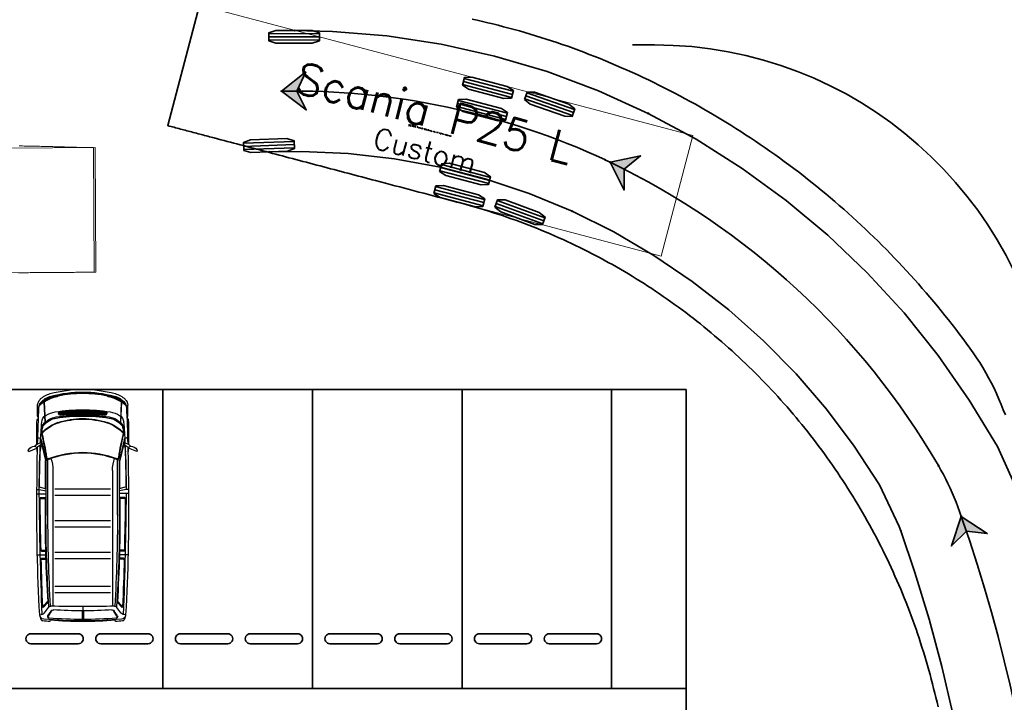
# Model space of a CAD drawing. Header units: metres. Extents: x -173 to 224, y -295 to 41.
# Tile 38 of 41: x 58 to 78, y 11 to 25. Entities that reach past the tile are written whole.
import ezdxf
from ezdxf import colors
from ezdxf.entities.mleader import LeaderData, LeaderLine
from ezdxf.enums import TextEntityAlignment as Align
from ezdxf.math import Vec2, Vec3

# ---------------------------------------------------------------- set-up
doc = ezdxf.new("R2010")
doc.units = ezdxf.units.M
doc.layers.get('0').update_dxf_attribs({"lineweight": 25})
doc.layers.get('Defpoints').update_dxf_attribs({"color": 40, "lineweight": 25})
for name, color, linetype, lineweight in [('N-WE-VH-KANTVERHARDING-G', 210, 'Continuous', 35), ('X-XX-AL-AANKLEDING-S', 7, 'Continuous', 25), ('X-XX-AL-M', 7, 'Continuous', 18), ('X-XX-AL-M-250', 7, 'Continuous', 18), ('X-XX-AL-T25', 7, 'Continuous', 25)]:
    doc.layers.add(name, color=color, linetype=linetype, lineweight=lineweight)
doc.styles.add('NLCS-ISO-M250-T25', font='NLCS-ISO.ttf', dxfattribs={"height": 0.625})
doc.styles.add('TSText', font='Simplex.shx')
doc.dimstyles.new('NLCS-M250-T25-PIJL_L2_H4', dxfattribs={"dimscale": 0.25, "dimtxt": 2.5, "dimasz": 2.5, "dimexe": 2, "dimexo": 2, "dimgap": 0.7, "dimtad": 1, "dimzin": 0, "dimdsep": 46, "dimtxsty": 'NLCS-ISO-M250-T25', "dimcen": 0, "dimdle": 2, "dimclrd": 256, "dimclre": 256, "dimclrt": 256, "dimadec": 4, "dimazin": 0, "dimtfac": 1, "dimtdec": 3, "dimtofl": 0, "dimtmove": 0, "dimatfit": 3, "dimfxl": 2, "dimfxlon": 1, "dimtfillclr": 256, "dimtolj": 1, "dimtzin": 0, "dimlwd": -1, "dimlwe": -1, "dimarcsym": 0})

# ---------------------------------------------------------------- blocks, each defined once
blk = doc.blocks.new('*D84')
at = {"layer": 'Defpoints', "color": 0, "transparency": 16777216}
for p in [(44.108, 28.323), (44.108, -26.654), (87.42, -26.654)]:
    blk.add_point(p, dxfattribs=at)
at = {"layer": 'X-XX-AL-M', "transparency": 16777216}
for p, q in [((86.92, 28.323), (87.92, 28.323)), ((87.42, 27.698), (87.42, -26.029)), ((86.92, -26.654), (87.92, -26.654))]:
    blk.add_line(p, q, dxfattribs=at)
for points in [[(87.316, 27.698), (87.524, 27.698), (87.42, 28.323)], [(87.316, -26.029), (87.524, -26.029), (87.42, -26.654)]]:
    blk.add_solid(points, dxfattribs=at)
at = {"layer": 'X-XX-AL-M', "transparency": 16777216, "insert": (86.932, 0.834), "char_height": 0.625, "attachment_point": 5, "rotation": 90, "style": 'NLCS-ISO-M250-T25'}
blk.add_mtext('\\A1;54.98', dxfattribs=at)
blk = doc.blocks.new('*U151')
at = {"layer": 'N-WE-VH-KANTVERHARDING-G', "color": 2, "linetype": 'Continuous', "lineweight": 0, "ltscale": 0.3048, "transparency": 33554687}
blk.add_circle((0, 0), 0.0127, dxfattribs=at)
blk = doc.blocks.new('*U154')
at = {"layer": 'N-WE-VH-KANTVERHARDING-G', "color": 2, "linetype": 'Continuous', "lineweight": 0, "ltscale": 0.3048, "transparency": 33554687}
blk.add_circle((0, 0), 0.0127, dxfattribs=at)
blk = doc.blocks.new('*U155')
at = {"layer": 'N-WE-VH-KANTVERHARDING-G', "color": 2, "linetype": 'Continuous', "lineweight": 0, "ltscale": 0.3048, "transparency": 33554687}
blk.add_circle((0, 0), 0.0127, dxfattribs=at)
blk = doc.blocks.new('*U157')
at = {"layer": 'N-WE-VH-KANTVERHARDING-G', "color": 2, "linetype": 'Continuous', "lineweight": 0, "ltscale": 0.3048, "transparency": 33554687}
blk.add_circle((0, 0), 0.0127, dxfattribs=at)
blk = doc.blocks.new('*U158')
at = {"layer": 'N-WE-VH-KANTVERHARDING-G', "color": 2, "linetype": 'Continuous', "lineweight": 0, "ltscale": 0.3048, "transparency": 33554687}
blk.add_circle((0, 0), 0.0127, dxfattribs=at)
blk = doc.blocks.new('*U159')
at = {"layer": 'N-WE-VH-KANTVERHARDING-G', "color": 2, "linetype": 'Continuous', "lineweight": 0, "ltscale": 0.3048, "transparency": 33554687}
blk.add_circle((0, 0), 0.0127, dxfattribs=at)
blk = doc.blocks.new('*U160')
at = {"layer": 'N-WE-VH-KANTVERHARDING-G', "color": 2, "linetype": 'Continuous', "lineweight": 0, "ltscale": 0.3048, "transparency": 33554687}
blk.add_circle((0, 0), 0.0127, dxfattribs=at)
blk = doc.blocks.new('*U161')
at = {"layer": 'N-WE-VH-KANTVERHARDING-G', "color": 2, "linetype": 'Continuous', "lineweight": 0, "ltscale": 0.3048, "transparency": 33554687}
blk.add_circle((0, 0), 0.0127, dxfattribs=at)
blk = doc.blocks.new('*U162')
at = {"layer": 'N-WE-VH-KANTVERHARDING-G', "color": 3, "linetype": 'Continuous', "ltscale": 0.3048, "transparency": 33554687, "flags": 128}
for points in [[(71.903, 18.242), (71.833, 18.303), (71.763, 18.363), (71.692, 18.424), (71.621, 18.483), (71.55, 18.542), (71.478, 18.601), (71.406, 18.659), (71.333, 18.717), (71.26, 18.774), (71.187, 18.83), (71.113, 18.886), (71.039, 18.942), (70.964, 18.997), (70.889, 19.051), (70.814, 19.105), (70.738, 19.159), (70.662, 19.211), (70.585, 19.264), (70.508, 19.316), (70.431, 19.367), (70.353, 19.417), (70.275, 19.468), (70.197, 19.517), (70.118, 19.566), (70.039, 19.615), (69.96, 19.663), (69.88, 19.71), (69.8, 19.757), (69.72, 19.803), (69.639, 19.849), (69.558, 19.894), (69.477, 19.938), (69.395, 19.982), (69.314, 20.025), (69.232, 20.068), (69.149, 20.11), (69.066, 20.152), (68.984, 20.193), (68.9, 20.233), (68.817, 20.273), (68.733, 20.312), (68.649, 20.35), (68.564, 20.389), (68.48, 20.426), (68.394, 20.463), (68.309, 20.499), (68.223, 20.535), (68.137, 20.57), (68.051, 20.604), (67.964, 20.638), (67.876, 20.672), (67.789, 20.705), (67.701, 20.737), (67.612, 20.769), (67.523, 20.8), (67.434, 20.831), (67.344, 20.861), (67.254, 20.89), (67.163, 20.919), (67.072, 20.947), (66.981, 20.975), (66.889, 21.002), (66.796, 21.028), (66.703, 21.054), (66.61, 21.079), (66.516, 21.104), (66.422, 21.129), (66.328, 21.154), (66.234, 21.179), (66.139, 21.204), (66.044, 21.229), (65.949, 21.254), (65.854, 21.279), (65.759, 21.304), (65.663, 21.33), (65.567, 21.355), (65.471, 21.38), (65.375, 21.406), (65.278, 21.431), (65.182, 21.457), (65.085, 21.482), (64.988, 21.508), (64.89, 21.534), (64.821, 21.552), (64.751, 21.57), (64.682, 21.589), (64.612, 21.607), (64.543, 21.625), (64.474, 21.644), (64.404, 21.662), (64.335, 21.68), (64.265, 21.699), (64.196, 21.717), (64.126, 21.735), (64.057, 21.754), (63.987, 21.772), (63.918, 21.79), (63.848, 21.809), (63.779, 21.827), (63.709, 21.846), (63.639, 21.864), (63.57, 21.882), (63.5, 21.901), (63.43, 21.919), (63.36, 21.938), (63.291, 21.956), (63.221, 21.975), (63.151, 21.993), (63.081, 22.011), (63.018, 22.028), (62.953, 22.045), (62.888, 22.062), (62.823, 22.08), (62.758, 22.097), (62.693, 22.114), (62.628, 22.131), (62.563, 22.148), (62.497, 22.166), (62.432, 22.183), (62.367, 22.2), (62.302, 22.217), (62.237, 22.234), (62.172, 22.251), (62.107, 22.269), (62.043, 22.286), (61.978, 22.303), (61.913, 22.32), (61.848, 22.337), (61.783, 22.354), (61.718, 22.371), (61.653, 22.389), (61.621, 22.397), (61.588, 22.406), (61.555, 22.414), (61.523, 22.423), (61.49, 22.432), (61.458, 22.44), (61.425, 22.449), (61.393, 22.457), (61.36, 22.466), (61.328, 22.474), (61.295, 22.483), (61.263, 22.492), (61.231, 22.5), (61.198, 22.509), (61.166, 22.517), (61.134, 22.526), (61.101, 22.534), (61.069, 22.543), (61.037, 22.551), (61.005, 22.56), (60.973, 22.568), (60.941, 22.577), (60.909, 22.585), (60.877, 22.594), (60.845, 22.602), (60.813, 22.61), (60.781, 22.619), (60.749, 22.627), (60.717, 22.636), (61.356, 25.053)], [(66.824, 24.773), (66.929, 24.749), (67.034, 24.725), (67.139, 24.7), (67.244, 24.674), (67.35, 24.648), (67.456, 24.62), (67.562, 24.592), (67.668, 24.563), (67.775, 24.534), (67.882, 24.503), (67.989, 24.471), (68.096, 24.439), (68.203, 24.406), (68.311, 24.372), (68.419, 24.337), (68.527, 24.301), (68.635, 24.264), (68.744, 24.227), (68.852, 24.188), (68.96, 24.147), (69.069, 24.107), (69.177, 24.065), (69.285, 24.022), (69.394, 23.979), (69.502, 23.935), (69.61, 23.889), (69.718, 23.844), (69.826, 23.797), (69.934, 23.749), (70.041, 23.701), (70.149, 23.652), (70.256, 23.602), (70.362, 23.551), (70.469, 23.5), (70.575, 23.448), (70.68, 23.395), (70.786, 23.341), (70.891, 23.287), (70.995, 23.232), (71.099, 23.176), (71.203, 23.12), (71.306, 23.063), (71.409, 23.005), (71.511, 22.946), (71.613, 22.887), (71.714, 22.827), (71.815, 22.767), (71.916, 22.706), (72.016, 22.644), (72.116, 22.581), (72.215, 22.518), (72.314, 22.454), (72.412, 22.389), (72.51, 22.324), (72.608, 22.258), (72.705, 22.191), (72.802, 22.124), (72.898, 22.056), (72.993, 21.987), (73.089, 21.918), (73.183, 21.848), (73.278, 21.777), (73.371, 21.706), (73.465, 21.634), (73.557, 21.561), (73.649, 21.488), (73.741, 21.414), (73.832, 21.34), (73.923, 21.265), (74.013, 21.189), (74.103, 21.113), (74.192, 21.036), (74.281, 20.958), (74.369, 20.88), (74.456, 20.801), (74.543, 20.722), (74.63, 20.642), (74.716, 20.561), (74.801, 20.48), (74.886, 20.398), (74.97, 20.316), (75.053, 20.233), (75.137, 20.15), (75.219, 20.065), (75.301, 19.981), (75.382, 19.896), (75.463, 19.81), (75.543, 19.724), (75.622, 19.637), (75.701, 19.549), (75.78, 19.461), (75.857, 19.373), (75.934, 19.284), (76.011, 19.194), (76.087, 19.104), (76.162, 19.014), (76.237, 18.922), (76.311, 18.831), (76.384, 18.739), (76.457, 18.646), (76.529, 18.553), (76.6, 18.459), (76.671, 18.365), (76.741, 18.271), (76.81, 18.175), (76.879, 18.08), (76.946, 17.983), (77.01, 17.884), (77.072, 17.784), (77.132, 17.682), (77.189, 17.579), (77.245, 17.475), (77.297, 17.369), (77.347, 17.262), (77.395, 17.153), (77.441, 17.044), (77.483, 16.939), (77.526, 16.834)], [(76.175, 10.981), (76.153, 11.073), (76.131, 11.166), (76.109, 11.259), (76.086, 11.352), (76.062, 11.444), (76.038, 11.536), (76.014, 11.628), (75.988, 11.72), (75.962, 11.812), (75.936, 11.904), (75.909, 11.995), (75.881, 12.086), (75.852, 12.177), (75.823, 12.268), (75.793, 12.359), (75.763, 12.449), (75.732, 12.539), (75.7, 12.629), (75.668, 12.719), (75.635, 12.808), (75.601, 12.898), (75.567, 12.987), (75.532, 13.075), (75.497, 13.164), (75.461, 13.252), (75.424, 13.34), (75.387, 13.428), (75.349, 13.516), (75.31, 13.603), (75.271, 13.69), (75.231, 13.777), (75.191, 13.863), (75.15, 13.949), (75.108, 14.035), (75.066, 14.121), (75.023, 14.206), (74.98, 14.291), (74.936, 14.376), (74.891, 14.46), (74.846, 14.544), (74.8, 14.628), (74.754, 14.712), (74.707, 14.795), (74.659, 14.877), (74.611, 14.96), (74.563, 15.042), (74.513, 15.124), (74.463, 15.205), (74.414, 15.284), (74.365, 15.362), (74.315, 15.44), (74.264, 15.518), (74.213, 15.595), (74.162, 15.672), (74.109, 15.749), (74.057, 15.825), (74.003, 15.901), (73.95, 15.977), (73.895, 16.052), (73.841, 16.127), (73.785, 16.201), (73.73, 16.275), (73.673, 16.349), (73.616, 16.422), (73.559, 16.495), (73.501, 16.567), (73.443, 16.64), (73.384, 16.711), (73.325, 16.783), (73.265, 16.853), (73.205, 16.924), (73.144, 16.994), (73.083, 17.064), (73.021, 17.133), (72.959, 17.202), (72.897, 17.27), (72.834, 17.338), (72.77, 17.405), (72.706, 17.472), (72.641, 17.539), (72.577, 17.605), (72.511, 17.671), (72.445, 17.736), (72.379, 17.801), (72.312, 17.865), (72.245, 17.929), (72.177, 17.993), (72.109, 18.056), (72.041, 18.118), (71.972, 18.18), (71.903, 18.242)]]:
    blk.add_lwpolyline(points, dxfattribs=at)
blk = doc.blocks.new('*U166')
at = {"layer": 'N-WE-VH-KANTVERHARDING-G', "color": 254, "linetype": 'Continuous', "lineweight": 0, "ltscale": 0.3048, "transparency": 33554687}
blk.add_lwpolyline([(0, 1.25), (-10.24, 1.25), (-10.24, -1.25), (0, -1.25), (0, 1.25), (0, 1.25)], close=True, dxfattribs=at)
blk = doc.blocks.new('*U165')
at = {"layer": 'N-WE-VH-KANTVERHARDING-G', "color": 2, "linetype": 'Continuous', "ltscale": 0.3048, "transparency": 33554687}
for p, q in [((-0.254, 1.153), (0.762, 1.154)), ((-0.254, 1.09), (0.762, 1.09)), ((-0.254, 1.026), (0.762, 1.027)), ((3.67, 0.258), (4.652, -0.001)), ((3.637, 0.135), (4.619, -0.124)), ((3.653, 0.197), (4.636, -0.063)), ((3.553, -0.184), (4.535, -0.443)), ((4.882, -0.151), (5.84, -0.489)), ((4.903, -0.091), (5.861, -0.429)), ((4.924, -0.032), (5.882, -0.369)), ((3.52, -0.307), (4.503, -0.566)), ((3.537, -0.245), (4.519, -0.505)), ((-0.76, -1.045), (0.256, -1.008)), ((-0.757, -1.109), (0.258, -1.071)), ((-0.755, -1.172), (0.26, -1.135)), ((3.197, -1.533), (4.179, -1.792)), ((3.213, -1.471), (4.195, -1.731)), ((3.18, -1.594), (4.163, -1.854)), ((3.08, -1.975), (4.062, -2.234)), ((3.096, -1.913), (4.078, -2.173)), ((3.064, -2.036), (4.046, -2.296)), ((4.289, -2.31), (5.243, -2.659)), ((4.311, -2.251), (5.265, -2.6)), ((4.332, -2.191), (5.287, -2.54))]:
    blk.add_line(p, q, dxfattribs=at)
at = {"layer": 'N-WE-VH-KANTVERHARDING-G', "color": 254, "linetype": 'Continuous', "ltscale": 0.3048, "transparency": 33554687, "flags": 128}
for points in [[(-0.254, 1.011), (-0.254, 1.169), (-0.112, 1.217), (0.62, 1.217), (0.762, 1.169), (0.762, 1.011), (0.62, 0.963), (-0.111, 0.963)], [(3.633, 0.12), (3.674, 0.273), (3.823, 0.283), (4.531, 0.096), (4.656, 0.014), (4.615, -0.139), (4.466, -0.149), (3.758, 0.038)], [(3.516, -0.322), (3.557, -0.169), (3.707, -0.159), (4.414, -0.346), (4.539, -0.428), (4.499, -0.581), (4.349, -0.591), (3.642, -0.404)], [(4.877, -0.166), (4.929, -0.017), (5.079, -0.019), (5.769, -0.262), (5.888, -0.354), (5.835, -0.504), (5.685, -0.502), (4.995, -0.259)], [(-0.754, -1.188), (-0.76, -1.029), (-0.62, -0.976), (0.111, -0.949), (0.255, -0.992), (0.261, -1.15), (0.121, -1.203), (-0.61, -1.23)], [(3.176, -1.609), (3.217, -1.456), (3.367, -1.446), (4.074, -1.633), (4.199, -1.716), (4.159, -1.869), (4.009, -1.879), (3.302, -1.692)], [(3.06, -2.051), (3.1, -1.898), (3.25, -1.888), (3.957, -2.075), (4.082, -2.158), (4.042, -2.311), (3.892, -2.321), (3.185, -2.134)], [(4.283, -2.325), (4.338, -2.176), (4.488, -2.18), (5.175, -2.432), (5.292, -2.525), (5.238, -2.674), (5.088, -2.67), (4.401, -2.419)]]:
    blk.add_lwpolyline(points, close=True, dxfattribs=at)
at = {"layer": 'N-WE-VH-KANTVERHARDING-G', "rotation": 165.2069265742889}
blk.add_blockref('*U166', (-1.963, 0.518), dxfattribs=at)
at = {"layer": 'N-WE-VH-KANTVERHARDING-G', "color": 4, "transparency": 33554687, "style": 'TSText'}
for s, height, p in [('Scania P25 L', 0.625, (3.08, -0.438)), ('Custom', 0.4167, (2.881, -1.194)), ('(c) 2022 Transoft Solutions, Inc. All rights reserved.', 0.025, (2.988, -0.789))]:
    blk.add_text(s, height=height, rotation=345.2069, dxfattribs=at).set_placement(p, align=Align.MIDDLE_CENTER)
blk = doc.blocks.new('*U180')
at = {"layer": 'N-WE-VH-KANTVERHARDING-G', "color": 6, "linetype": 'Continuous', "lineweight": 0, "ltscale": 0.3048, "transparency": 33554687}
blk.add_circle((0, 0), 0.0127, dxfattribs=at)
blk = doc.blocks.new('*U181')
at = {"layer": 'N-WE-VH-KANTVERHARDING-G', "transparency": 33554687}
blk.add_hatch(color=4, dxfattribs=at).paths.add_polyline_path([(0, 0), (-0.197, -0.593), (0.102, -0.295), (0.522, -0.344)])
at = {"layer": 'N-WE-VH-KANTVERHARDING-G', "color": 4, "linetype": 'Continuous', "ltscale": 0.3048, "transparency": 33554687, "flags": 128}
blk.add_lwpolyline([(0, 0), (-0.197, -0.593), (0.102, -0.295), (0.522, -0.344)], close=True, dxfattribs=at)
blk = doc.blocks.new('*U182')
at = {"layer": 'N-WE-VH-KANTVERHARDING-G', "color": 6, "linetype": 'Continuous', "lineweight": 0, "ltscale": 0.3048, "transparency": 33554687}
blk.add_circle((0, 0), 0.0127, dxfattribs=at)
blk = doc.blocks.new('*U183')
at = {"layer": 'N-WE-VH-KANTVERHARDING-G', "color": 6, "linetype": 'Continuous', "lineweight": 0, "ltscale": 0.3048, "transparency": 33554687}
blk.add_circle((0, 0), 0.0127, dxfattribs=at)
blk = doc.blocks.new('*U184')
at = {"layer": 'N-WE-VH-KANTVERHARDING-G', "color": 6, "linetype": 'Continuous', "lineweight": 0, "ltscale": 0.3048, "transparency": 33554687}
blk.add_circle((0, 0), 0.0127, dxfattribs=at)
blk = doc.blocks.new('*U185')
at = {"layer": 'N-WE-VH-KANTVERHARDING-G', "color": 6, "linetype": 'Continuous', "lineweight": 0, "ltscale": 0.3048, "transparency": 33554687}
blk.add_circle((0, 0), 0.0127, dxfattribs=at)
blk = doc.blocks.new('*U186')
at = {"layer": 'N-WE-VH-KANTVERHARDING-G', "transparency": 33554687}
blk.add_hatch(color=4, dxfattribs=at).paths.add_polyline_path([(0, 0), (0.28, -0.559), (0.281, -0.136), (0.612, 0.126)])
at = {"layer": 'N-WE-VH-KANTVERHARDING-G', "color": 4, "linetype": 'Continuous', "ltscale": 0.3048, "transparency": 33554687, "flags": 128}
blk.add_lwpolyline([(0, 0), (0.28, -0.559), (0.281, -0.136), (0.612, 0.126)], close=True, dxfattribs=at)
blk = doc.blocks.new('*U187')
at = {"layer": 'N-WE-VH-KANTVERHARDING-G', "color": 6, "linetype": 'Continuous', "lineweight": 0, "ltscale": 0.3048, "transparency": 33554687}
blk.add_circle((0, 0), 0.0127, dxfattribs=at)
blk = doc.blocks.new('*U188')
at = {"layer": 'N-WE-VH-KANTVERHARDING-G', "color": 6, "linetype": 'Continuous', "lineweight": 0, "ltscale": 0.3048, "transparency": 33554687}
blk.add_circle((0, 0), 0.0127, dxfattribs=at)
blk = doc.blocks.new('*U189')
at = {"layer": 'N-WE-VH-KANTVERHARDING-G', "color": 6, "linetype": 'Continuous', "lineweight": 0, "ltscale": 0.3048, "transparency": 33554687}
blk.add_circle((0, 0), 0.0127, dxfattribs=at)
blk = doc.blocks.new('*U190')
at = {"layer": 'N-WE-VH-KANTVERHARDING-G', "color": 6, "linetype": 'Continuous', "lineweight": 0, "ltscale": 0.3048, "transparency": 33554687}
blk.add_circle((0, 0), 0.0127, dxfattribs=at)
blk = doc.blocks.new('*U191')
at = {"layer": 'N-WE-VH-KANTVERHARDING-G', "transparency": 33554687}
blk.add_hatch(color=4, dxfattribs=at).paths.add_polyline_path([(0, 0), (0.501, -0.374), (0.312, 0.004), (0.49, 0.387)])
at = {"layer": 'N-WE-VH-KANTVERHARDING-G', "color": 4, "linetype": 'Continuous', "ltscale": 0.3048, "transparency": 33554687, "flags": 128}
blk.add_lwpolyline([(0, 0), (0.501, -0.374), (0.312, 0.004), (0.49, 0.387)], close=True, dxfattribs=at)
blk = doc.blocks.new('*U141')
at = {"layer": 'N-WE-VH-KANTVERHARDING-G', "color": 2, "linetype": 'Continuous', "ltscale": 0.3048, "transparency": 33554687, "flags": 128}
for points in [[(70.361, 22.881), (69.359, 23.336), (68.329, 23.719), (67.276, 24.031), (66.203, 24.27), (65.116, 24.435), (64.021, 24.525), (63.252, 24.543)], [(77.855, 15.091), (77.82, 15.192), (77.367, 16.199), (76.8, 17.134), (76.175, 18.028), (75.491, 18.879), (74.753, 19.683), (73.963, 20.436), (73.125, 21.136), (72.243, 21.778), (71.32, 22.361), (70.36, 22.882)], [(68.834, 20.92), (67.973, 21.274), (67.087, 21.567), (66.183, 21.8), (65.265, 21.969), (64.338, 22.075), (63.406, 22.118), (62.753, 22.11)], [(75.427, 14.509), (75.395, 14.599), (75.001, 15.431), (74.494, 16.208), (73.934, 16.952), (73.327, 17.658), (72.674, 18.322), (71.978, 18.941), (71.243, 19.513), (70.472, 20.034), (69.668, 20.504), (68.835, 20.919)], [(76.739, -3.787), (76.733, -3.698), (76.691, -2.77), (76.705, -1.814), (76.8, -0.829), (76.941, 0.143), (77.053, 1.115), (77.133, 2.09), (77.183, 3.067), (77.202, 4.045), (77.19, 5.023), (77.147, 6.001), (77.074, 6.976), (76.97, 7.949), (76.835, 8.918), (76.67, 9.883), (76.474, 10.841), (76.249, 11.793), (75.993, 12.738), (75.708, 13.674), (75.427, 14.508)]]:
    blk.add_lwpolyline(points, dxfattribs=at)
at = {"layer": 'N-WE-VH-KANTVERHARDING-G', "color": 6, "linetype": 'Continuous', "ltscale": 0.3048, "transparency": 33554687, "flags": 128}
for points in [[(69.594, 21.902), (69.502, 21.946)], [(76.64, 14.801), (76.607, 14.897), (76.572, 14.992), (76.535, 15.087), (76.497, 15.181), (76.457, 15.274), (76.416, 15.367), (76.372, 15.459), (76.327, 15.55), (76.281, 15.641), (76.232, 15.73), (76.182, 15.818)]]:
    blk.add_lwpolyline(points, dxfattribs=at)
at = {"layer": 'N-WE-VH-KANTVERHARDING-G', "color": 6, "linetype": 'Continuous', "ltscale": 0.3048, "transparency": 33554687}
for centre, radius, start, end in [((63.255, 8.52), 14.809, 65.0483, 90.9955), ((62.979, 8.13), 15.278, 30.2123, 64.3469), ((46.134, 4.157), 32.31, 350.7226, 19.2337)]:
    blk.add_arc(centre, radius, start, end, dxfattribs=at)
at = {"layer": 'N-WE-VH-KANTVERHARDING-G'}
for name, p in [('*U162', (0, 0)), ('*U165', (62.998, 23.326)), ('*U161', (63.252, 24.543)), ('*U191', (62.998, 23.326)), ('*U157', (70.36, 22.882)), ('*U160', (70.361, 22.881)), ('*U159', (62.753, 22.11)), ('*U186', (69.594, 21.902)), ('*U158', (68.834, 20.92)), ('*U155', (68.835, 20.919)), ('*U181', (76.64, 14.801)), ('*U151', (75.427, 14.508)), ('*U154', (75.427, 14.509))]:
    blk.add_blockref(name, p, dxfattribs=at)
for name, p, rotation in [('*U190', (62.998, 23.326), 180.9954942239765), ('*U188', (69.502, 21.946), 154.3656022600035), ('*U189', (69.502, 21.946), 155.0482701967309), ('*U185', (69.594, 21.902), 154.3468992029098), ('*U187', (69.594, 21.902), 154.1750937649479), ('*U183', (76.182, 15.818), 119.5386220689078), ('*U184', (76.182, 15.818), 120.2123193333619), ('*U180', (76.64, 14.801), 109.2337496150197), ('*U182', (76.64, 14.801), 109.143053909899)]:
    blk.add_blockref(name, p, dxfattribs=dict(at, rotation=rotation))
blk = doc.blocks.new('SAL-AANKLEDING_BUSJE1_BOVENAANZICHT')
for p, q in [((1.245, 1.083), (1.18, 0.919)), ((1.228, 1.092), (1.242, 1.089)), ((0.261, 0.795), (0.239, 0.803)), ((0.272, 0.811), (0.255, 0.82)), ((0.282, 0.827), (0.272, 0.834)), ((0.294, 0.841), (0.288, 0.847)), ((0.308, 0.853), (0.306, 0.857)), ((0.531, 0.908), (0.318, 0.904)), ((0.576, 0.889), (0.531, 0.908)), ((0.576, 0.889), (0.607, 0.915)), ((0.972, 0.904), (0.973, 0.878)), ((1.011, 0.832), (1.427, 0.736)), ((1.055, 0.83), (1.065, 0.84)), ((1.055, 0.83), (1.125, 0.83)), ((1.065, 0.84), (1.105, 0.923)), ((1.065, 0.84), (1.115, 0.84)), ((1.105, 0.923), (1.138, 0.961)), ((1.115, 0.84), (1.166, 0.923)), ((1.125, 0.83), (1.115, 0.84)), ((1.145, 0.944), (1.172, 0.917)), ((1.146, 0.81), (1.428, 0.745)), ((1.148, 0.843), (1.259, 0.857)), ((1.951, 0.865), (1.987, 0.758)), ((2.007, 0.917), (2.007, 0.873)), ((2.007, 0.873), (2.031, 0.736)), ((2.096, 0.918), (2.096, 0.736)), ((2.17, 0.844), (2.17, 0.755)), ((2.19, 0.844), (2.19, 0.756)), ((3.225, 0.826), (3.225, 0.75)), ((3.245, 0.826), (3.245, 0.749)), ((3.315, 0.91), (3.315, 0.726)), ((3.385, 0.822), (3.385, 0.745)), ((3.405, 0.821), (3.405, 0.744)), ((4.518, 0.862), (4.517, 0.835)), ((4.538, 0.859), (4.607, 0.84)), ((0.168, 0.6), (0.137, 0.6)), ((0.178, 0.63), (0.145, 0.63)), ((0.19, 0.66), (0.154, 0.66)), ((0.203, 0.69), (0.166, 0.69)), ((0.218, 0.72), (0.18, 0.72)), ((0.234, 0.75), (0.198, 0.75)), ((0.202, 0.773), (0.247, 0.773)), ((0.25, 0.778), (0.222, 0.783)), ((0.247, 0.773), (0.662, 0.756)), ((0.25, 0.778), (0.667, 0.761)), ((0.662, 0.756), (0.691, 0.756)), ((0.667, 0.761), (0.697, 0.761)), ((2.514, 0.698), (1.399, 0.698)), ((1.427, 0.736), (1.4, 0.694)), ((2.532, 0.736), (1.427, 0.736)), ((1.978, 0.745), (1.428, 0.745)), ((1.625, 0.598), (4.335, 0.598)), ((4.341, 0.786), (4.247, 0.699)), ((4.369, 0.785), (4.275, 0.698)), ((4.479, 0.765), (4.371, 0.685)), ((4.543, 0.697), (4.444, 0.634)), ((4.544, 0.686), (4.444, 0.623)), ((4.654, 0.658), (4.63, 0.649)), ((0.133, 0.495), (0.112, 0.495)), ((0.144, 0.51), (0.115, 0.51)), ((0.15, 0.54), (0.122, 0.54)), ((0.127, 0.488), (0.142, 0.505)), ((0.158, 0.57), (0.129, 0.57)), ((0.441, 0.483), (0.478, 0.483)), ((1.997, 0.558), (1.997, -0.558)), ((2.124, 0.558), (2.124, -0.558)), ((2.631, 0.558), (2.631, -0.558)), ((2.758, 0.558), (2.758, -0.558)), ((3.264, 0.558), (3.264, -0.558)), ((3.391, 0.558), (3.391, -0.558)), ((3.944, 0.558), (3.944, -0.558)), ((4.07, 0.558), (4.07, -0.558)), ((0.472, 0.331), (0.497, 0.331)), ((0.472, 0.321), (0.496, 0.321)), ((4.44, 0.013), (4.613, 0.013)), ((4.354, -0.003), (4.655, -0.003)), ((4.44, -0.013), (4.613, -0.013)), ((0.472, -0.321), (0.496, -0.321)), ((0.472, -0.331), (0.497, -0.331)), ((0.133, -0.495), (0.112, -0.495)), ((0.147, -0.525), (0.119, -0.525)), ((0.154, -0.555), (0.126, -0.555)), ((0.127, -0.488), (0.142, -0.505)), ((0.163, -0.585), (0.133, -0.585)), ((0.441, -0.483), (0.478, -0.483)), ((0.173, -0.615), (0.141, -0.615)), ((0.184, -0.645), (0.149, -0.645)), ((0.196, -0.675), (0.159, -0.675)), ((0.21, -0.705), (0.173, -0.705)), ((0.225, -0.735), (0.189, -0.735)), ((0.202, -0.773), (0.247, -0.773)), ((0.242, -0.765), (0.208, -0.765)), ((0.25, -0.778), (0.222, -0.783)), ((0.247, -0.773), (0.662, -0.756)), ((0.25, -0.778), (0.667, -0.761)), ((0.662, -0.756), (0.691, -0.756)), ((0.667, -0.761), (0.697, -0.761)), ((1.011, -0.832), (1.427, -0.736)), ((1.146, -0.81), (1.428, -0.745)), ((2.514, -0.698), (1.399, -0.698)), ((1.427, -0.736), (1.4, -0.694)), ((2.532, -0.736), (1.427, -0.736)), ((1.978, -0.745), (1.428, -0.745)), ((1.625, -0.598), (4.335, -0.598)), ((1.951, -0.865), (1.987, -0.758)), ((2.007, -0.873), (2.031, -0.736)), ((2.086, -0.918), (2.086, -0.736)), ((2.17, -0.844), (2.17, -0.755)), ((2.19, -0.844), (2.19, -0.756)), ((3.225, -0.826), (3.225, -0.75)), ((3.245, -0.826), (3.245, -0.749)), ((3.315, -0.91), (3.315, -0.726)), ((3.385, -0.822), (3.385, -0.745)), ((3.405, -0.821), (3.405, -0.744)), ((4.341, -0.786), (4.247, -0.699)), ((4.369, -0.785), (4.275, -0.698)), ((4.479, -0.765), (4.371, -0.685)), ((4.544, -0.686), (4.444, -0.623)), ((4.543, -0.697), (4.444, -0.634)), ((4.654, -0.658), (4.63, -0.649)), ((0.261, -0.795), (0.239, -0.803)), ((0.272, -0.811), (0.255, -0.82)), ((0.282, -0.827), (0.272, -0.834)), ((0.294, -0.841), (0.288, -0.847)), ((0.531, -0.908), (0.318, -0.904)), ((0.576, -0.889), (0.531, -0.908)), ((0.576, -0.889), (0.607, -0.915)), ((0.972, -0.904), (0.973, -0.878)), ((1.055, -0.83), (1.125, -0.83)), ((1.055, -0.83), (1.065, -0.84)), ((1.065, -0.84), (1.115, -0.84)), ((1.065, -0.84), (1.105, -0.923)), ((1.105, -0.923), (1.138, -0.961)), ((1.125, -0.83), (1.115, -0.84)), ((1.115, -0.84), (1.166, -0.923)), ((1.145, -0.944), (1.172, -0.917)), ((1.148, -0.843), (1.259, -0.857)), ((1.245, -1.083), (1.18, -0.919)), ((2.007, -0.917), (2.007, -0.873)), ((4.518, -0.862), (4.517, -0.835)), ((4.538, -0.859), (4.607, -0.84)), ((1.228, -1.092), (1.242, -1.089))]:
    blk.add_line(p, q)
for centre, radius, start, end in [((1.304, 0.952), 0.166, 124.8232, 175.9655), ((1.223, 1.068), 0.025, 78.2317, 124.8232), ((1.241, 1.085), 0.005, 338.3214, 78.2317), ((0.542, 0.525), 0.474, 136.4036, 164.6637), ((0.542, 0.525), 0.421, 130.8299, 164.6637), ((0.963, 0.339), 0.837, 144.4097, 168.6078), ((0.542, 0.525), 0.411, 130.8299, 164.6637), ((0.322, 0.735), 0.169, 91.0475, 136.4036), ((0.463, 0.627), 0.274, 120.5898, 147.8757), ((0.359, 0.737), 0.141, 92.7276, 130.8299), ((0.359, 0.737), 0.131, 105.9019, 130.8299), ((0.385, 0.753), 0.127, 92.6829, 144.4097), ((2.032, -34.96), 35.877, 91.4945, 92.6833), ((0.667, 0.653), 0.17, 94.2506, 148.7493), ((0.977, 0.464), 0.429, 129.942, 170.7928), ((0.881, -5.744), 6.665, 88.1015, 92.3558), ((1.976, -16.966), 17.837, 92.9152, 94.2506), ((1.4, 0.249), 0.778, 133.2969, 161.8703), ((1.4, 0.249), 0.768, 132.3652, 161.8703), ((0.81, 0.664), 0.169, 93.7842, 129.942), ((0.81, 0.664), 0.148, 93.7842, 129.942), ((1.976, -16.966), 17.816, 93.4035, 93.7842), ((2.486, 7.768), 7.134, 257.0078, 260.9401), ((2.486, 7.768), 7.124, 257.2886, 260.9401), ((1.022, 0.88), 0.0493, 182.3271, 257.0686), ((1.976, -16.966), 17.837, 89.646, 92.7459), ((1.15, 0.826), 0.0169, 97.1924, 257.0686), ((1.163, 0.962), 0.025, 175.9655, 224.5149), ((2.032, -34.96), 35.877, 90.0401, 91.3997), ((0.881, -5.744), 6.665, 86.8563, 87.5969), ((1.175, 0.921), 0.005, 224.5149, 338.3214), ((1.976, -16.966), 17.832, 90.1276, 92.4944), ((1.941, 0.862), 0.00986, 18.7573, 90.1117), ((2.459, -35.697), 36.617, 86.7752, 90.7081), ((1.31, -80.854), 81.729, 87.75398, 89.45547), ((2.18, 0.844), 0.01, 89.3897, 180), ((1.31, -80.854), 81.713, 88.6497, 89.38966), ((2.2, 0.844), 0.01, 89.3756, 180), ((3.215, 0.826), 0.01, 0, 88.6637), ((3.235, 0.826), 0.01, 0, 88.6497), ((3.395, 0.822), 0.01, 88.5375, 180), ((1.31, -80.854), 81.713, 87.85832, 88.53747), ((3.415, 0.821), 0.01, 88.5234, 180), ((4.334, 0.793), 0.00932, 312.8431, 87.8785), ((4.363, 0.792), 0.00932, 312.8431, 87.8583), ((4.424, 0.84), 0.0932, 306.4495, 356.726), ((4.514, 0.769), 0.0932, 5.5443, 86.7752), ((4.595, 0.795), 0.0466, 5.6795, 74.973), ((-3.232, 0.017), 7.912, 4.6464, 5.6795), ((2.523, 0), 2.523, 165.0599, 180.0017), ((2.523, 0), 2.47, 165.0686, 180.0017), ((2.523, 0), 2.46, 165.0703, 180.0018), ((0.795, 0.353), 0.693, 143.0236, 168.0832), ((0.815, 0.449), 0.678, 151.768, 174.938), ((0.977, 0.464), 0.533, 148.7493, 170.7928), ((0.977, 0.464), 0.408, 129.942, 170.7928), ((3.164, 0), 1.902, 159.0677, 180.0044), ((3.164, 0), 1.892, 159.0705, 180.0045), ((1.358, 0.691), 0.0323, 338.5454, 80.9401), ((1.358, 0.691), 0.0423, 338.5454, 80.9401), ((1.625, 1.302), 0.704, 249.9487, 270), ((1.978, 0.755), 0.00986, 270, 18.7573), ((2.532, -28.027), 28.775, 88.4416, 90.7016), ((2.514, -31.846), 32.543, 86.7697, 90), ((2.532, -28.027), 28.764, 86.3513, 90), ((3.215, 0.75), 0.01, 268.6413, 0), ((3.235, 0.749), 0.01, 268.6014, 0), ((2.532, -28.027), 28.775, 86.5429, 88.4316), ((3.395, 0.745), 0.01, 180, 268.2828), ((3.415, 0.744), 0.01, 180, 268.243), ((4.24, 0.706), 0.00932, 266.5983, 312.8431), ((4.268, 0.705), 0.01, 266.5429, 312.8431), ((4.404, 0.64), 0.0559, 126.4495, 181.1717), ((-27.743, 0), 32.097, 360, 1.1404), ((4.469, 0.595), 0.047, 122.4432, 183.6332), ((4.47, 0.583), 0.047, 122.4432, 183.5614), ((4.558, 0.674), 0.028, 4.8193, 122.4432), ((4.559, 0.663), 0.028, 4.7366, 122.4432), ((-3.642, 0), 8.256, 359.9999, 4.6979), ((-3.588, 0), 8.232, 359.9999, 5.4229), ((-3.663, 0), 8.318, 360, 4.4752), ((2.561, 0), 2.488, 168.5272, 180.001), ((2.563, 0), 2.485, 168.664, 180.001), ((3.952, 0), 3.544, 171.0771, 180.0004), ((3.983, 0), 3.559, 172.2081, 180.0003), ((3.982, 0), 3.541, 172.1689, 180.0003), ((3.982, 0), 3.524, 172.1635, 180.0003), ((0.478, 0.443), 0.04, 352.5633, 90), ((3.737, 0.017), 3.263, 171.9974, 174.4787), ((4.005, 0), 3.515, 172.8525, 180.0003), ((3.953, 0), 3.441, 171.0859, 180.0005), ((3.953, 0), 3.419, 171.0878, 180.0005), ((2.218, 0), 1.633, 162.4862, 180.0037), ((2.218, 0), 1.623, 162.4902, 180.0037), ((-5.176, 0), 9.616, 360, 3.5285), ((4.113, 0), 3.639, 174.9387, 180.0001), ((2.523, 0), 2.523, 179.9983, 194.9401), ((2.523, 0), 2.47, 179.9983, 194.9314), ((2.523, 0), 2.46, 179.9982, 194.9297), ((2.561, 0), 2.488, 179.999, 191.4728), ((2.563, 0), 2.485, 179.999, 191.336), ((3.952, 0), 3.544, 179.9996, 188.9229), ((3.983, 0), 3.559, 179.9997, 187.7919), ((3.982, 0), 3.541, 179.9997, 187.8311), ((3.982, 0), 3.524, 179.9997, 187.8365), ((4.113, 0), 3.639, 179.9999, 185.0613), ((4.005, 0), 3.515, 179.9997, 187.1475), ((3.953, 0), 3.441, 179.9995, 188.9141), ((3.953, 0), 3.419, 179.9995, 188.9122), ((2.218, 0), 1.633, 179.9963, 197.5138), ((2.218, 0), 1.623, 179.9963, 197.5098), ((3.164, 0), 1.902, 179.9956, 200.9323), ((3.164, 0), 1.892, 179.9955, 200.9295), ((-5.176, 0), 9.616, 356.4715, 0), ((-3.642, 0), 8.256, 355.3021, 0.0001), ((-3.588, 0), 8.232, 354.5771, 0.0001), ((-27.743, 0), 32.097, 358.8596, 0), ((-3.663, 0), 8.318, 355.5248, 0), ((3.737, -0.017), 3.263, 185.5213, 188.0026), ((0.795, -0.353), 0.693, 191.9168, 216.9764), ((0.815, -0.449), 0.678, 185.062, 208.232), ((0.963, -0.339), 0.837, 191.3922, 215.5903), ((0.977, -0.464), 0.533, 189.2072, 211.2507), ((0.478, -0.443), 0.04, 270, 7.4367), ((0.977, -0.464), 0.429, 189.2072, 230.058), ((0.977, -0.464), 0.408, 189.2072, 230.058), ((1.4, -0.249), 0.778, 198.1297, 226.7031), ((1.4, -0.249), 0.768, 198.1297, 227.6348), ((4.469, -0.595), 0.047, 176.3668, 237.5568), ((4.47, -0.583), 0.047, 176.4386, 237.5568), ((0.542, -0.525), 0.474, 195.3363, 223.5964), ((0.542, -0.525), 0.421, 195.3363, 229.1701), ((0.542, -0.525), 0.411, 195.3363, 229.1701), ((0.463, -0.627), 0.274, 212.1243, 239.4102), ((0.667, -0.653), 0.17, 211.2507, 265.7494), ((0.81, -0.664), 0.148, 230.058, 266.2158), ((2.486, -7.768), 7.134, 99.0599, 102.9922), ((2.486, -7.768), 7.124, 99.0599, 102.7114), ((1.358, -0.691), 0.0323, 279.0599, 21.4546), ((1.358, -0.691), 0.0423, 279.0599, 21.4546), ((1.625, -1.302), 0.704, 90, 110.0513), ((1.978, -0.755), 0.00986, 341.2427, 90), ((2.532, 28.027), 28.775, 269.2984, 271.5584), ((2.514, 31.846), 32.543, 270, 273.2303), ((2.532, 28.027), 28.764, 270, 273.6487), ((3.215, -0.75), 0.01, 0, 91.3587), ((3.235, -0.749), 0.01, 0, 91.3986), ((2.532, 28.027), 28.775, 271.5684, 273.4571), ((3.395, -0.745), 0.01, 91.7172, 180), ((3.415, -0.744), 0.01, 91.757, 180), ((4.24, -0.706), 0.00932, 47.1569, 93.4017), ((4.268, -0.705), 0.01, 47.1569, 93.4571), ((4.334, -0.793), 0.00932, 272.1215, 47.1569), ((4.404, -0.64), 0.0559, 178.8283, 233.5505), ((4.363, -0.792), 0.00932, 272.1417, 47.1569), ((4.424, -0.84), 0.0932, 3.274, 53.5505), ((4.514, -0.769), 0.0932, 273.2248, 354.4557), ((4.558, -0.674), 0.028, 237.5568, 355.1807), ((4.559, -0.663), 0.028, 237.5568, 355.2634), ((-3.232, -0.017), 7.912, 354.3205, 355.3536), ((0.322, -0.735), 0.169, 223.5964, 268.9525), ((0.359, -0.737), 0.141, 229.1701, 267.2724), ((0.359, -0.737), 0.131, 229.1701, 254.0981), ((0.385, -0.753), 0.127, 215.5903, 267.3171), ((2.032, 34.96), 35.877, 267.3167, 268.5055), ((0.881, 5.744), 6.665, 267.6442, 271.8985), ((1.976, 16.966), 17.837, 265.7494, 267.0848), ((0.81, -0.664), 0.169, 230.058, 266.2158), ((1.976, 16.966), 17.816, 266.2158, 266.5965), ((1.022, -0.88), 0.0493, 102.9314, 177.6729), ((1.976, 16.966), 17.837, 267.2541, 270.0992), ((1.15, -0.826), 0.0169, 102.9314, 262.8076), ((1.163, -0.962), 0.025, 135.4851, 184.0345), ((1.304, -0.952), 0.166, 184.0345, 235.1768), ((2.032, 34.96), 35.877, 268.6003, 269.9599), ((0.881, 5.744), 6.665, 272.4031, 273.1437), ((1.175, -0.921), 0.005, 21.6786, 135.4851), ((1.976, 16.966), 17.832, 267.5056, 269.8724), ((1.941, -0.862), 0.00986, 269.8883, 341.2427), ((2.459, 35.697), 36.617, 269.2919, 273.2248), ((1.31, 80.854), 81.729, 270.54453, 272.24602), ((2.18, -0.844), 0.01, 180, 270.6103), ((1.31, 80.854), 81.713, 270.61034, 271.3503), ((2.2, -0.844), 0.01, 180, 270.6244), ((3.215, -0.826), 0.01, 271.3363, 0), ((3.235, -0.826), 0.01, 271.3503, 0), ((3.395, -0.822), 0.01, 180, 271.4625), ((1.31, 80.854), 81.713, 271.46253, 272.14168), ((3.415, -0.821), 0.01, 180, 271.4766), ((4.595, -0.795), 0.0466, 285.027, 354.3205), ((1.223, -1.068), 0.025, 235.1768, 281.7683), ((1.241, -1.085), 0.005, 281.7683, 21.6786)]:
    blk.add_arc(centre, radius, start, end)
blk = doc.blocks.new('*U399')
at = {"layer": 'X-XX-AL-M-250', "color": 3, "linetype": 'Continuous', "ltscale": 0.3048, "transparency": 33554687, "flags": 128}
for points in [[(59.34, 19.697), (59.306, 19.697), (59.272, 19.697), (59.238, 19.697), (59.204, 19.696), (59.171, 19.696), (59.137, 19.696), (59.103, 19.696), (59.069, 19.695), (59.035, 19.695), (59.001, 19.695), (58.967, 19.695), (58.934, 19.694), (58.9, 19.694), (58.866, 19.694), (58.832, 19.694), (58.798, 19.693), (58.764, 19.693), (58.73, 19.693), (58.696, 19.693), (58.663, 19.692), (58.629, 19.692), (58.595, 19.692), (58.561, 19.691), (58.527, 19.691), (58.493, 19.691), (58.459, 19.691), (58.426, 19.69), (58.392, 19.69), (58.358, 19.69), (58.324, 19.69), (58.29, 19.689), (58.256, 19.689), (58.222, 19.689), (58.189, 19.689), (58.155, 19.688), (58.121, 19.688), (58.087, 19.688), (58.053, 19.688), (58.019, 19.687), (57.985, 19.687), (57.951, 19.687), (57.918, 19.687), (57.884, 19.686), (57.85, 19.686), (57.816, 19.686)], [(57.83, 22.229), (57.864, 22.229), (57.898, 22.228), (57.932, 22.227), (57.966, 22.227), (58, 22.226), (58.034, 22.225), (58.067, 22.224), (58.101, 22.224), (58.135, 22.223), (58.169, 22.222), (58.203, 22.222), (58.237, 22.221), (58.271, 22.22), (58.305, 22.219), (58.338, 22.218), (58.372, 22.218), (58.406, 22.217), (58.44, 22.216), (58.474, 22.215), (58.508, 22.214), (58.542, 22.213), (58.576, 22.213), (58.609, 22.212), (58.643, 22.211), (58.677, 22.21), (58.711, 22.209), (58.745, 22.208), (58.779, 22.207), (58.813, 22.206), (58.847, 22.205), (58.88, 22.204), (58.914, 22.203), (58.948, 22.202), (58.982, 22.201), (59.016, 22.2), (59.05, 22.199), (59.084, 22.199), (59.118, 22.198), (59.151, 22.197), (59.185, 22.197), (59.219, 22.197), (59.253, 22.197), (59.287, 22.197), (59.321, 22.197), (59.34, 19.697)]]:
    blk.add_lwpolyline(points, dxfattribs=at)
blk = doc.blocks.new('*U401')
at = {"layer": 'X-XX-AL-M-250', "color": 254, "linetype": 'Continuous', "lineweight": 0, "ltscale": 0.3048, "transparency": 33554687}
blk.add_lwpolyline([(0, 1.25), (-10.24, 1.25), (-10.24, -1.25), (0, -1.25), (0, 1.25), (0, 1.25)], close=True, dxfattribs=at)
blk = doc.blocks.new('*U400')
at = {"layer": 'X-XX-AL-M-250', "color": 2, "linetype": 'Continuous', "ltscale": 0.3048, "transparency": 33554687}
for p, q in [((-0.517, 1.183), (0.499, 1.19)), ((3.473, 1.213), (4.489, 1.221)), ((4.743, 1.223), (5.759, 1.231)), ((-0.517, 1.119), (0.499, 1.127)), ((-0.516, 1.056), (0.5, 1.063)), ((3.473, 1.15), (4.489, 1.158)), ((3.474, 1.086), (4.49, 1.094)), ((4.743, 1.159), (5.759, 1.167)), ((4.744, 1.096), (5.76, 1.104)), ((3.476, 0.756), (4.492, 0.764)), ((3.477, 0.693), (4.493, 0.7)), ((3.477, 0.629), (4.493, 0.637)), ((3.487, -0.576), (4.502, -0.568)), ((3.487, -0.639), (4.503, -0.631)), ((3.488, -0.703), (4.503, -0.695)), ((-0.5, -1.063), (0.516, -1.056)), ((-0.499, -1.127), (0.517, -1.119)), ((-0.499, -1.19), (0.517, -1.183)), ((3.49, -1.033), (4.506, -1.025)), ((3.491, -1.096), (4.506, -1.088)), ((3.491, -1.16), (4.507, -1.152)), ((4.76, -1.023), (5.776, -1.015)), ((4.76, -1.086), (5.776, -1.079)), ((4.761, -1.15), (5.777, -1.142))]:
    blk.add_line(p, q, dxfattribs=at)
at = {"layer": 'X-XX-AL-M-250', "color": 254, "linetype": 'Continuous', "ltscale": 0.3048, "transparency": 33554687, "flags": 128}
for points in [[(-0.516, 1.04), (-0.517, 1.198), (-0.375, 1.247), (0.356, 1.253), (0.499, 1.206), (0.5, 1.048), (0.358, 0.999), (-0.373, 0.993)], [(3.474, 1.07), (3.473, 1.229), (3.615, 1.278), (4.346, 1.283), (4.489, 1.237), (4.49, 1.078), (4.348, 1.029), (3.616, 1.024)], [(4.744, 1.08), (4.743, 1.239), (4.884, 1.288), (5.616, 1.293), (5.759, 1.247), (5.76, 1.088), (5.618, 1.039), (4.886, 1.034)], [(3.477, 0.613), (3.476, 0.772), (3.618, 0.821), (4.35, 0.826), (4.492, 0.78), (4.493, 0.621), (4.351, 0.572), (3.62, 0.567)], [(3.488, -0.718), (3.486, -0.56), (3.628, -0.511), (4.36, -0.505), (4.502, -0.552), (4.504, -0.71), (4.362, -0.759), (3.63, -0.765)], [(3.491, -1.175), (3.49, -1.017), (3.632, -0.968), (4.363, -0.962), (4.506, -1.009), (4.507, -1.168), (4.365, -1.216), (3.634, -1.222)], [(4.761, -1.166), (4.76, -1.007), (4.902, -0.958), (5.633, -0.953), (5.776, -0.999), (5.777, -1.158), (5.635, -1.207), (4.904, -1.212)], [(-0.499, -1.206), (-0.5, -1.048), (-0.358, -0.999), (0.373, -0.993), (0.516, -1.04), (0.517, -1.198), (0.375, -1.247), (-0.356, -1.253)]]:
    blk.add_lwpolyline(points, close=True, dxfattribs=at)
at = {"layer": 'X-XX-AL-M-250', "rotation": 180.4404059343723}
blk.add_blockref('*U401', (-2.03, -0.016), dxfattribs=at)
at = {"layer": 'X-XX-AL-M-250', "color": 4, "transparency": 33554687, "style": 'TSText'}
for s, height, p in [('Scania P25 L', 0.625, (3.087, 0.386)), ('(c) 2022 Transoft Solutions, Inc. All rights reserved.', 0.025, (3.09, 0.024)), ('Custom', 0.4167, (3.093, -0.395))]:
    blk.add_text(s, height=height, rotation=0.4404, dxfattribs=at).set_placement(p, align=Align.MIDDLE_CENTER)
blk = doc.blocks.new('*U378')
at = {"layer": 'X-XX-AL-M-250'}
for name, p in [('*U399', (0, 0)), ('*U400', (51.154, 20.885))]:
    blk.add_blockref(name, p, dxfattribs=at)

msp = doc.modelspace()

# ---------------------------------------------------------------- linework, layer by layer
at = {"layer": 'N-WE-VH-KANTVERHARDING-G', "flags": 128}
for points in [[(70.484, 24.254), (70.046, 24.254)], [(71.123, 17.346), (44.108, 17.346)], [(60.623, 17.346), (60.623, 11.346)], [(63.623, 17.346), (63.623, 11.346)], [(66.623, 17.346), (66.623, 11.346)], [(69.623, 17.346), (69.623, 11.346)], [(69.623, 11.346), (69.623, 17.346)], [(71.123, 17.346), (71.123, 11.346)], [(57.973, 12.446), (58.923, 12.446)], [(60.323, 12.446), (59.373, 12.446)], [(60.973, 12.446), (61.923, 12.446)], [(63.323, 12.446), (62.373, 12.446)], [(63.973, 12.446), (64.923, 12.446)], [(66.323, 12.446), (65.373, 12.446)], [(66.973, 12.446), (67.923, 12.446)], [(69.323, 12.446), (68.373, 12.446)], [(57.973, 12.246), (58.923, 12.246)], [(60.323, 12.246), (59.373, 12.246)], [(60.973, 12.246), (61.923, 12.246)], [(63.323, 12.246), (62.373, 12.246)], [(63.973, 12.246), (64.923, 12.246)], [(66.323, 12.246), (65.373, 12.246)], [(66.973, 12.246), (67.923, 12.246)], [(69.323, 12.246), (68.373, 12.246)], [(71.123, 11.346), (1.123, 11.346)], [(71.123, -2.154), (71.123, 11.346)]]:
    msp.add_lwpolyline(points, dxfattribs=at)
at = {"layer": 'N-WE-VH-KANTVERHARDING-G'}
for centre, radius, start, end in [((70.484, 16.254), 8, 7.1286, 90), ((57.973, 12.346), 0.1, 89.9604, 270), ((58.923, 12.346), 0.1, 270, 90.0396), ((59.373, 12.346), 0.1, 89.9604, 270), ((60.323, 12.346), 0.1, 270, 90.0396), ((60.973, 12.346), 0.1, 89.9604, 270), ((61.923, 12.346), 0.1, 270, 90.0396), ((62.373, 12.346), 0.1, 89.9604, 270), ((63.323, 12.346), 0.1, 270, 90.0396), ((63.973, 12.346), 0.1, 89.9604, 270), ((64.923, 12.346), 0.1, 270, 90.0396), ((65.373, 12.346), 0.1, 89.9604, 270), ((66.323, 12.346), 0.1, 270, 90.0396), ((66.973, 12.346), 0.1, 89.9604, 270), ((67.923, 12.346), 0.1, 270, 90.0396), ((68.373, 12.346), 0.1, 89.9604, 270), ((69.323, 12.346), 0.1, 270, 90.0396)]:
    msp.add_arc(centre, radius, start, end, dxfattribs=at)

# ---------------------------------------------------------------- block references
msp.add_blockref('*U141', (0, 0), dxfattribs=at)

# ---------------------------------------------------------------- dimensions: what is measured, and where the dimension line sits
at = {"layer": 'X-XX-AL-M'}
dim = msp.add_linear_dim(base=(87.42, -26.654), p1=(44.108, 28.323), p2=(44.108, -26.654), angle=270, dimstyle='NLCS-M250-T25-PIJL_L2_H4', dxfattribs=at)
dim.commit()
dim.dimension.update_dxf_attribs({"geometry": '*D84', "text_midpoint": (87.42, 0.834), "dimtype": 161})

# ---------------------------------------------------------------- next in the draw order: leaders
at = {"layer": 'X-XX-AL-T25'}
ml = msp.add_multileader_mtext('Standard', dxfattribs=at)
ml.set_content("8x AC laden parkeerplaatsen personenauto's", color=256, style='NLCS-ISO-M250-T25')
ml.set_leader_properties(color=256, linetype='ByLayer', lineweight=-1)
ml.build(insert=Vec2(0, 0))
ml.multileader.update_dxf_attribs({"text_left_attachment_type": 5, "text_right_attachment_type": 5, "dogleg_length": 0.625, "arrow_head_size": 0.625})
ctx = ml.context
ctx.base_point, ctx.char_height, ctx.arrow_head_size, ctx.landing_gap_size, ctx.plane_origin = Vec3(56.119, 27.111), 0.625, 0.625, 0.225, Vec3(49.757, 2.712)
ctx.left_attachment, ctx.right_attachment = 5, 5
notes = []
notes.append((ctx, [(1, (1, 1, 0), (55.494, 27.111), (1, 0), 0.625, [(1, [(52.803, 15.684)], 0, [])])]))
ctx.mtext.insert, ctx.mtext.width, ctx.mtext.flow_direction = Vec3(56.344, 28.965), 11.13125, 5
ctx.mtext.has_bg_fill, ctx.mtext.bg_color, ctx.mtext.bg_scale_factor, ctx.mtext.bg_transparency, ctx.mtext.use_window_bg_color = 1, -1027028792, 1.5, 0, 1
for ctx, leaders in notes:
    for number, flags, end, landing, length, lines in leaders:
        leader = LeaderData()
        leader.index, (leader.has_last_leader_line, leader.has_dogleg_vector, leader.attachment_direction) = number, flags
        leader.last_leader_point, leader.dogleg_vector, leader.dogleg_length = Vec3(end), Vec3(landing), length
        for number, points, colour, breaks in lines:
            line = LeaderLine()
            line.index, line.vertices, line.color, line.breaks = number, Vec3.list(points), colors.encode_raw_color(colour), breaks
            leader.lines.append(line)
        ctx.leaders.append(leader)

# ---------------------------------------------------------------- next in the draw order: block references
at = {"layer": 'X-XX-AL-AANKLEDING-S', "xscale": -1, "rotation": 90}
msp.add_blockref('SAL-AANKLEDING_BUSJE1_BOVENAANZICHT', (59.012, 17.347), dxfattribs=at)
at = {"layer": 'X-XX-AL-M-250'}
msp.add_blockref('*U378', (-0.095, 0), dxfattribs=at)

doc.saveas('drawing.dxf')
